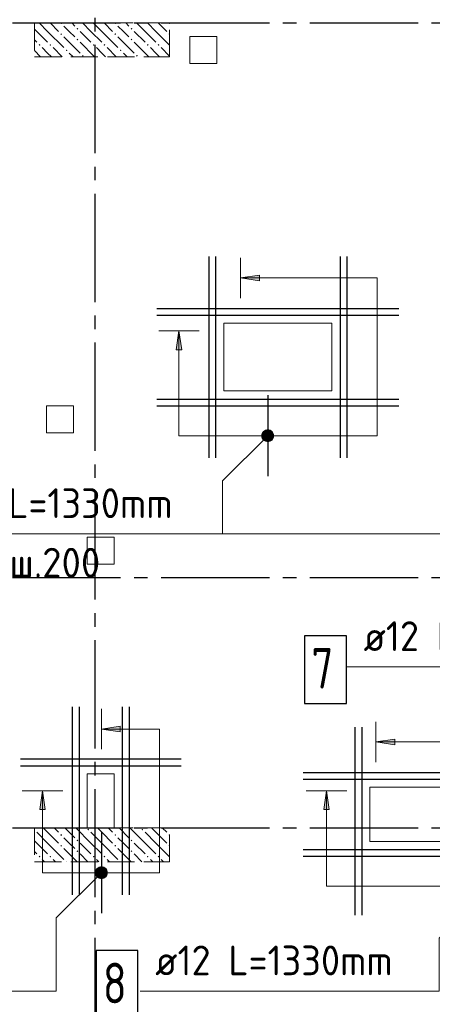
# Model space of a CAD drawing. Header units: millimetres. Extents: x 0 to 59400, y 0 to 42000.
# Tile 12 of 34: x 19254 to 22305, y 25628 to 32906. Entities that reach past the tile are written whole.
import ezdxf

# ---------------------------------------------------------------- set-up
doc = ezdxf.new("R2010")
doc.units = ezdxf.units.MM
doc.linetypes.add('______2', pattern=[270, 200, -70])
doc.linetypes.add('______5', pattern=[1100, 800, -100, 100, -100])
for name, color, linetype, lineweight in [('ЖБ Перекрытие верхний уровень', 7, 'Continuous', 18), ('Обрамление П-обр. равн.', 7, 'Continuous', 25), ('Обрамление П-обр. равн.неравн.', 7, 'Continuous', 25), ('Обрамление проемов стержнями', 7, 'Continuous', 18), ('Позиционная метка номер позиции', 7, 'Continuous', 13)]:
    doc.layers.add(name, color=color, linetype=linetype, lineweight=lineweight)
doc.layers.add('ЖБ Пилон', color=7, linetype='______2', lineweight=13, true_color=0xa0a0a0)
doc.layers.add('Оси', color=7, linetype='______5', lineweight=13, true_color=0x656565)
doc.styles.add('ISOCPEUR', font='txt')

msp = doc.modelspace()

# ---------------------------------------------------------------- hatches: boundary and pattern name
at = {"layer": 'ЖБ Пилон', "linetype": 'Continuous', "lineweight": 18, "transparency": 33554687}
for points in [[(19554.1, 32879.6), (19556.5, 32882), (19564.6, 32882), (19567.1, 32879.6), (19560.6, 32873.1)], [(19674.1, 32839.6), (19680.6, 32846.1), (19687.1, 32839.6), (19680.6, 32833.1)], [(19954.1, 32879.6), (19956.5, 32882), (19964.6, 32882), (19967.1, 32879.6), (19960.6, 32873.1)], [(20074.1, 32839.6), (20080.6, 32846.1), (20087.1, 32839.6), (20080.6, 32833.1)], [(20354.1, 32879.6), (20356.5, 32882), (20362.7, 32882), (20362.7, 32875.2), (20360.6, 32873.1)], [(19554.1, 32799.6), (19560.6, 32806.1), (19567.1, 32799.6), (19560.6, 32793.1)], [(19674.1, 32759.6), (19680.6, 32766.1), (19687.1, 32759.6), (19680.6, 32753.1)], [(19954.1, 32799.6), (19960.6, 32806.1), (19967.1, 32799.6), (19960.6, 32793.1)], [(20074.1, 32759.6), (20080.6, 32766.1), (20087.1, 32759.6), (20080.6, 32753.1)], [(20354.1, 32799.6), (20360.6, 32806.1), (20362.7, 32803.9), (20362.7, 32795.2), (20360.6, 32793.1)], [(19394.1, 32719.6), (19400.6, 32726.1), (19407.1, 32719.6), (19400.6, 32713.1)], [(19474.1, 32719.6), (19480.6, 32726.1), (19487.1, 32719.6), (19480.6, 32713.1)], [(19594.1, 32679.6), (19600.6, 32686.1), (19607.1, 32679.6), (19600.6, 32673.1)], [(19794.1, 32719.6), (19800.6, 32726.1), (19807.1, 32719.6), (19800.6, 32713.1)], [(19874.1, 32719.6), (19880.6, 32726.1), (19887.1, 32719.6), (19880.6, 32713.1)], [(19994.1, 32679.6), (20000.6, 32686.1), (20007.1, 32679.6), (20000.6, 32673.1)], [(20194.1, 32719.6), (20200.6, 32726.1), (20207.1, 32719.6), (20200.6, 32713.1)], [(20274.1, 32719.6), (20280.6, 32726.1), (20287.1, 32719.6), (20280.6, 32713.1)], [(19714.1, 32639.6), (19720.6, 32646.1), (19727.1, 32639.6), (19720.6, 32633.1)], [(20114.1, 32639.6), (20120.6, 32646.1), (20127.1, 32639.6), (20120.6, 32633.1)], [(19362.7, 26923.9), (19367.1, 26919.6), (19362.7, 26915.2)], [(19554.1, 26879.6), (19560.6, 26886.1), (19567.1, 26879.6), (19560.6, 26873.1)], [(19754.1, 26919.6), (19760.6, 26926.1), (19767.1, 26919.6), (19760.6, 26913.1)], [(19954.1, 26879.6), (19960.6, 26886.1), (19967.1, 26879.6), (19960.6, 26873.1)], [(20154.1, 26919.6), (20160.6, 26926.1), (20167.1, 26919.6), (20160.6, 26913.1)], [(20354.1, 26879.6), (20360.6, 26886.1), (20362.7, 26883.9), (20362.7, 26875.2), (20360.6, 26873.1)], [(19554.1, 26799.6), (19560.6, 26806.1), (19567.1, 26799.6), (19560.6, 26793.1)], [(19674.1, 26839.6), (19680.6, 26846.1), (19687.1, 26839.6), (19680.6, 26833.1)], [(19954.1, 26799.6), (19960.6, 26806.1), (19967.1, 26799.6), (19960.6, 26793.1)], [(20074.1, 26839.6), (20080.6, 26846.1), (20087.1, 26839.6), (20080.6, 26833.1)], [(20354.1, 26799.6), (20360.6, 26806.1), (20362.7, 26803.9), (20362.7, 26795.2), (20360.6, 26793.1)], [(19394.1, 26719.6), (19400.6, 26726.1), (19407.1, 26719.6), (19400.6, 26713.1)], [(19474.1, 26719.6), (19480.6, 26726.1), (19487.1, 26719.6), (19480.6, 26713.1)], [(19674.1, 26759.6), (19680.6, 26766.1), (19687.1, 26759.6), (19680.6, 26753.1)], [(19794.1, 26719.6), (19800.6, 26726.1), (19807.1, 26719.6), (19800.6, 26713.1)], [(19874.1, 26719.6), (19880.6, 26726.1), (19887.1, 26719.6), (19880.6, 26713.1)], [(20074.1, 26759.6), (20080.6, 26766.1), (20087.1, 26759.6), (20080.6, 26753.1)], [(20194.1, 26719.6), (20200.6, 26726.1), (20207.1, 26719.6), (20200.6, 26713.1)], [(20274.1, 26719.6), (20280.6, 26726.1), (20287.1, 26719.6), (20280.6, 26713.1)], [(19596.5, 26682), (19600.6, 26686.1), (19604.6, 26682)], [(19996.5, 26682), (20000.6, 26686.1), (20004.6, 26682)]]:
    msp.add_hatch(color=7, dxfattribs=at).paths.add_polyline_path(points, flags=16)
at = {"layer": 'Обрамление П-обр. равн.', "linetype": 'Continuous', "lineweight": 13, "transparency": 33554687}
for points in [[(21027.7, 30977), (20887.7, 30997), (21027.7, 31017)], [(19997.7, 27643), (19857.7, 27663), (19997.7, 27683)], [(22027.7, 27547), (21887.7, 27567), (22027.7, 27587)]]:
    msp.add_hatch(color=7, dxfattribs=at).paths.add_polyline_path(points, flags=16)
for points in [[(20451.7, 30467), (20431.7, 30607), (20411.7, 30467)], [(19441.7, 27067), (19421.7, 27207), (19401.7, 27067)], [(21541.7, 27067), (21521.7, 27207), (21501.7, 27067)]]:
    msp.add_hatch(color=7, dxfattribs=at).paths.add_polyline_path(points)
at = {"layer": 'Позиционная метка номер позиции', "linetype": 'Continuous', "lineweight": 13, "transparency": 33554687}
for points in [[(21119.5, 29799.2), (21055.9, 29862.8), (21044.5, 29842.4)], [(21119.5, 29799.2), (21044.5, 29842.4), (21099.2, 29787.7)], [(21099.2, 29787.7), (21044.5, 29842.4), (21044.5, 29819.5)], [(21131, 29819.5), (21076.3, 29874.3), (21055.9, 29862.8)], [(21131, 29819.5), (21055.9, 29862.8), (21119.5, 29799.2)], [(21131, 29842.4), (21099.2, 29874.3), (21076.3, 29874.3)], [(21131, 29842.4), (21076.3, 29874.3), (21131, 29819.5)], [(21099.2, 29874.3), (21131, 29842.4), (21119.5, 29862.8)], [(21099.2, 29787.7), (21044.5, 29819.5), (21076.3, 29787.7)], [(21076.3, 29787.7), (21044.5, 29819.5), (21055.9, 29799.2)], [(19901, 26589.5), (19846.3, 26644.3), (19825.9, 26632.8)], [(19901, 26612.5), (19869.2, 26644.3), (19846.3, 26644.3)], [(19901, 26612.5), (19846.3, 26644.3), (19901, 26589.5)], [(19869.2, 26644.3), (19901, 26612.5), (19889.6, 26632.8)], [(19889.6, 26569.2), (19825.9, 26632.8), (19814.5, 26612.5)], [(19889.6, 26569.2), (19814.5, 26612.5), (19869.2, 26557.7)], [(19869.2, 26557.7), (19814.5, 26612.5), (19814.5, 26589.5)], [(19869.2, 26557.7), (19814.5, 26589.5), (19846.3, 26557.7)], [(19846.3, 26557.7), (19814.5, 26589.5), (19825.9, 26569.2)], [(19901, 26589.5), (19825.9, 26632.8), (19889.6, 26569.2)]]:
    msp.add_hatch(color=7, dxfattribs=at).paths.add_polyline_path(points)

# ---------------------------------------------------------------- linework, layer by layer
at = {"layer": 'ЖБ Перекрытие верхний уровень', "color": 7, "linetype": 'Continuous', "lineweight": 18, "transparency": 33554687}
for p, q in [((20712.7, 32782), (20512.7, 32782)), ((20512.7, 32782), (20512.7, 32582)), ((20712.7, 32582), (20712.7, 32782)), ((20512.7, 32582), (20712.7, 32582)), ((21562.7, 30662), (20762.7, 30662)), ((20762.7, 30662), (20762.7, 30162)), ((21562.7, 30162), (21562.7, 30662)), ((20762.7, 30162), (21562.7, 30162)), ((19652.7, 30052), (19452.7, 30052)), ((19452.7, 30052), (19452.7, 29852)), ((19652.7, 29852), (19652.7, 30052)), ((19452.7, 29852), (19652.7, 29852)), ((19952.7, 29082), (19752.7, 29082)), ((19752.7, 29082), (19752.7, 28882)), ((19952.7, 28882), (19952.7, 29082)), ((19752.7, 28882), (19952.7, 28882)), ((19952.7, 27332), (19752.7, 27332)), ((19752.7, 27332), (19752.7, 26932)), ((19952.7, 26932), (19952.7, 27332)), ((23692.7, 27232), (21842.7, 27232)), ((21842.7, 27232), (21842.7, 26832)), ((19752.7, 26932), (19952.7, 26932)), ((21842.7, 26832), (23692.7, 26832))]:
    msp.add_line(p, q, dxfattribs=at)
at = {"layer": 'ЖБ Пилон', "color": 253, "linetype": '______2', "lineweight": 13, "true_color": 0xa0a0a0, "transparency": 33554687}
for p, q in [((20362.7, 32882), (19362.7, 32882)), ((19362.7, 32882), (19362.7, 32632)), ((20362.7, 32632), (20362.7, 32882)), ((19362.7, 32632), (20362.7, 32632)), ((20362.7, 26932), (19362.7, 26932)), ((19362.7, 26932), (19362.7, 26682)), ((20362.7, 26682), (20362.7, 26932)), ((19362.7, 26682), (20362.7, 26682))]:
    msp.add_line(p, q, dxfattribs=at)
at = {"layer": 'ЖБ Пилон', "color": 9, "linetype": 'Continuous', "lineweight": 18, "true_color": 0xc7c7c7, "transparency": 33554687}
for p, q in [((19380.6, 32819.6), (19362.7, 32837.4)), ((19398.1, 32882), (19460.6, 32819.6)), ((19478.1, 32882), (19540.6, 32819.6)), ((19620.6, 32819.6), (19580.6, 32859.6)), ((19638.1, 32882), (19660.6, 32859.6)), ((19780.6, 32819.6), (19718.1, 32882)), ((19798.1, 32882), (19860.6, 32819.6)), ((19878.1, 32882), (19940.6, 32819.6)), ((20020.6, 32819.6), (19980.6, 32859.6)), ((20038.1, 32882), (20060.6, 32859.6)), ((20180.6, 32819.6), (20118.1, 32882)), ((20198.1, 32882), (20260.6, 32819.6)), ((20278.1, 32882), (20340.6, 32819.6)), ((19362.7, 32757.4), (19380.6, 32739.6)), ((19380.6, 32819.6), (19460.6, 32739.6)), ((19460.6, 32819.6), (19580.6, 32699.6)), ((19580.6, 32779.6), (19700.6, 32659.6)), ((19660.6, 32779.6), (19620.6, 32819.6)), ((19700.6, 32819.6), (19780.6, 32739.6)), ((19780.6, 32819.6), (19860.6, 32739.6)), ((19860.6, 32819.6), (19980.6, 32699.6)), ((19980.6, 32779.6), (20100.6, 32659.6)), ((20060.6, 32779.6), (20020.6, 32819.6)), ((20100.6, 32819.6), (20180.6, 32739.6)), ((20180.6, 32819.6), (20260.6, 32739.6)), ((20260.6, 32819.6), (20362.7, 32717.4)), ((19460.6, 32659.6), (19420.6, 32699.6)), ((19500.6, 32699.6), (19568.1, 32632)), ((19700.6, 32739.6), (19808.1, 32632)), ((19860.6, 32659.6), (19820.6, 32699.6)), ((19900.6, 32699.6), (19968.1, 32632)), ((20100.6, 32739.6), (20208.1, 32632)), ((20260.6, 32659.6), (20220.6, 32699.6)), ((20300.6, 32699.6), (20362.7, 32637.4)), ((19362.7, 32677.4), (19408.1, 32632)), ((19488.1, 32632), (19460.6, 32659.6)), ((19620.6, 32659.6), (19648.1, 32632)), ((19888.1, 32632), (19860.6, 32659.6)), ((20020.6, 32659.6), (20048.1, 32632)), ((20288.1, 32632), (20260.6, 32659.6)), ((19460.6, 26899.6), (19428.1, 26932)), ((19508.1, 26932), (19540.6, 26899.6)), ((19588.1, 26932), (19660.6, 26859.6)), ((19780.6, 26819.6), (19668.1, 26932)), ((19860.6, 26899.6), (19828.1, 26932)), ((19908.1, 26932), (19940.6, 26899.6)), ((19988.1, 26932), (20060.6, 26859.6)), ((20180.6, 26819.6), (20068.1, 26932)), ((20260.6, 26899.6), (20228.1, 26932)), ((20308.1, 26932), (20340.6, 26899.6)), ((19380.6, 26899.6), (19460.6, 26819.6)), ((19460.6, 26899.6), (19540.6, 26819.6)), ((19620.6, 26819.6), (19580.6, 26859.6)), ((19780.6, 26899.6), (19860.6, 26819.6)), ((19860.6, 26899.6), (19940.6, 26819.6)), ((20020.6, 26819.6), (19980.6, 26859.6)), ((20180.6, 26899.6), (20260.6, 26819.6)), ((20260.6, 26899.6), (20340.6, 26819.6)), ((19380.6, 26819.6), (19362.7, 26837.4)), ((19380.6, 26819.6), (19460.6, 26739.6)), ((19460.6, 26819.6), (19580.6, 26699.6)), ((19660.6, 26779.6), (19620.6, 26819.6)), ((19700.6, 26819.6), (19780.6, 26739.6)), ((19780.6, 26819.6), (19860.6, 26739.6)), ((19860.6, 26819.6), (19980.6, 26699.6)), ((20060.6, 26779.6), (20020.6, 26819.6)), ((20100.6, 26819.6), (20180.6, 26739.6)), ((20180.6, 26819.6), (20260.6, 26739.6)), ((20260.6, 26819.6), (20362.7, 26717.4)), ((19362.7, 26757.4), (19380.6, 26739.6)), ((19580.6, 26779.6), (19678.1, 26682)), ((19700.6, 26739.6), (19758.1, 26682)), ((19980.6, 26779.6), (20078.1, 26682)), ((20100.6, 26739.6), (20158.1, 26682)), ((19438.1, 26682), (19420.6, 26699.6)), ((19500.6, 26699.6), (19518.1, 26682)), ((19838.1, 26682), (19820.6, 26699.6)), ((19900.6, 26699.6), (19918.1, 26682)), ((20238.1, 26682), (20220.6, 26699.6)), ((20300.6, 26699.6), (20318.1, 26682))]:
    msp.add_line(p, q, dxfattribs=at)
at = {"layer": 'Обрамление П-обр. равн.', "color": 251, "linetype": 'Continuous', "lineweight": 13, "true_color": 0x494949, "transparency": 33554687}
for p, q in [((20887.7, 30847), (20887.7, 31147)), ((20887.7, 30997), (21027.7, 31017)), ((21027.7, 31017), (21027.7, 30977)), ((20887.7, 30997), (20887.7, 30997)), ((20887.7, 30997), (20887.7, 30997)), ((20887.7, 30997), (20887.7, 30997)), ((21027.7, 30977), (20887.7, 30997)), ((21027.7, 30997), (21037.7, 30997)), ((20581.7, 30607), (20281.7, 30607)), ((20431.7, 30607), (20411.7, 30467)), ((20431.7, 30607), (20431.7, 30607)), ((20431.7, 30607), (20431.7, 30607)), ((20431.7, 30607), (20431.7, 30607)), ((20451.7, 30467), (20431.7, 30607)), ((20411.7, 30467), (20451.7, 30467)), ((20431.7, 30467), (20431.7, 30457)), ((19857.7, 27513), (19857.7, 27813)), ((19857.7, 27663), (19997.7, 27683)), ((19857.7, 27663), (19857.7, 27663)), ((19857.7, 27663), (19857.7, 27663)), ((19857.7, 27663), (19857.7, 27663)), ((19997.7, 27643), (19857.7, 27663)), ((19997.7, 27683), (19997.7, 27643)), ((19997.7, 27663), (20007.7, 27663)), ((21887.7, 27417), (21887.7, 27717)), ((21887.7, 27567), (22027.7, 27587)), ((22027.7, 27587), (22027.7, 27547)), ((21887.7, 27567), (21887.7, 27567)), ((21887.7, 27567), (21887.7, 27567)), ((21887.7, 27567), (21887.7, 27567)), ((22027.7, 27547), (21887.7, 27567)), ((22027.7, 27567), (22037.7, 27567)), ((19571.7, 27207), (19271.7, 27207)), ((19421.7, 27207), (19401.7, 27067)), ((19421.7, 27207), (19421.7, 27207)), ((19421.7, 27207), (19421.7, 27207)), ((19421.7, 27207), (19421.7, 27207)), ((19441.7, 27067), (19421.7, 27207)), ((21671.7, 27207), (21371.7, 27207)), ((21521.7, 27207), (21501.7, 27067)), ((21521.7, 27207), (21521.7, 27207)), ((21521.7, 27207), (21521.7, 27207)), ((21521.7, 27207), (21521.7, 27207)), ((21541.7, 27067), (21521.7, 27207)), ((19401.7, 27067), (19441.7, 27067)), ((19421.7, 27067), (19421.7, 27057)), ((21501.7, 27067), (21541.7, 27067)), ((21521.7, 27067), (21521.7, 27057))]:
    msp.add_line(p, q, dxfattribs=at)
at = {"layer": 'Обрамление П-обр. равн.', "color": 7, "linetype": 'Continuous', "lineweight": 25, "transparency": 33554687}
for p, q in [((21087.7, 30131), (21087.7, 29531)), ((19857.7, 26901), (19857.7, 26301))]:
    msp.add_line(p, q, dxfattribs=at)
at = {"layer": 'Обрамление П-обр. равн.', "color": 251, "linetype": 'Continuous', "lineweight": 13, "true_color": 0x494949, "transparency": 33554687}
for points in [[(20887.7, 30997), (21897.7, 30997), (21897.7, 29831), (20431.7, 29831), (20431.7, 30607)], [(19857.7, 27663), (20287.7, 27663), (20287.7, 26601), (19421.7, 26601), (19421.7, 27207)], [(21887.7, 27567), (24027.7, 27567), (24027.7, 26501), (21521.7, 26501), (21521.7, 27207)]]:
    msp.add_lwpolyline(points, dxfattribs=at)
at = {"layer": 'Обрамление П-обр. равн.', "color": 7, "linetype": 'Continuous', "lineweight": 25, "transparency": 33554687}
msp.add_lwpolyline([(19818.4, 25525), (20128.4, 25525), (20128.4, 26025), (19818.4, 26025), (19818.4, 25525)], dxfattribs=at)
at = {"layer": 'Обрамление П-обр. равн.неравн.', "color": 7, "linetype": 'Continuous', "lineweight": 25, "transparency": 33554687}
msp.add_lwpolyline([(21360.1, 27851.7), (21670.1, 27851.7), (21670.1, 28351.7), (21360.1, 28351.7), (21360.1, 27851.7)], dxfattribs=at)
at = {"layer": 'Обрамление проемов стержнями', "color": 7, "linetype": 'Continuous', "lineweight": 25, "transparency": 33554687}
for p, q in [((20652.7, 31156), (20652.7, 29668)), ((20652.7, 31156), (20652.7, 29668)), ((20702.7, 31156), (20702.7, 29668)), ((20702.7, 31156), (20702.7, 29668)), ((21622.7, 31156), (21622.7, 29668)), ((21622.7, 31156), (21622.7, 29668)), ((21672.7, 31156), (21672.7, 29668)), ((21672.7, 31156), (21672.7, 29668)), ((20268.7, 30772), (22056.7, 30772)), ((20268.7, 30772), (22056.7, 30772)), ((20268.7, 30722), (22056.7, 30722)), ((20268.7, 30722), (22056.7, 30722)), ((20268.7, 30102), (22056.7, 30102)), ((20268.7, 30102), (22056.7, 30102)), ((20268.7, 30052), (22056.7, 30052)), ((20268.7, 30052), (22056.7, 30052)), ((19642.7, 27826), (19642.7, 26438)), ((19642.7, 27826), (19642.7, 26438)), ((19692.7, 27826), (19692.7, 26438)), ((19692.7, 27826), (19692.7, 26438)), ((20012.7, 27826), (20012.7, 26438)), ((20012.7, 27826), (20012.7, 26438)), ((20062.7, 27826), (20062.7, 26438)), ((20062.7, 27826), (20062.7, 26438)), ((21732.7, 27676), (21732.7, 26288)), ((21732.7, 27676), (21732.7, 26288)), ((21782.7, 27676), (21782.7, 26288)), ((21782.7, 27676), (21782.7, 26288)), ((19258.7, 27442), (20446.7, 27442)), ((19258.7, 27442), (20446.7, 27442)), ((19258.7, 27392), (20446.7, 27392)), ((19258.7, 27392), (20446.7, 27392)), ((21348.7, 27342), (24186.7, 27342)), ((21348.7, 27342), (24186.7, 27342)), ((21348.7, 27292), (24186.7, 27292)), ((21348.7, 27292), (24186.7, 27292)), ((21348.7, 26772), (24186.7, 26772)), ((21348.7, 26772), (24186.7, 26772)), ((21348.7, 26722), (24186.7, 26722)), ((21348.7, 26722), (24186.7, 26722))]:
    msp.add_line(p, q, dxfattribs=at)
at = {"layer": 'Оси', "color": 8, "linetype": '______5', "lineweight": -3, "transparency": 33554687}
for p, q in [((19812.7, 16519.3), (19812.7, 38804.6)), ((3800, 32882), (27445.3, 32882)), ((3800, 28782), (38610, 28782)), ((3800, 26932), (38610, 26932))]:
    msp.add_line(p, q, dxfattribs=at)
at = {"layer": 'Позиционная метка номер позиции', "color": 7, "linetype": 'Continuous', "lineweight": 13, "transparency": 33554687}
for p, q in [((21055.9, 29862.8), (21055.9, 29862.8)), ((21119.5, 29862.8), (21119.5, 29862.8)), ((21055.9, 29799.2), (21055.9, 29799.2)), ((21119.5, 29799.2), (21119.5, 29799.2)), ((19825.9, 26632.8), (19825.9, 26632.8)), ((19825.9, 26569.2), (19825.9, 26569.2)), ((19889.6, 26632.8), (19889.6, 26632.8)), ((19889.6, 26569.2), (19889.6, 26569.2))]:
    msp.add_line(p, q, dxfattribs=at)
for points in [[(23527.7, 31051), (23194.4, 30717.7), (23194.4, 29105), (20754.4, 29105)], [(21087.7, 29831), (20754.4, 29497.7), (20754.4, 29105), (18543.4, 29105)], [(24507.7, 29637.7), (24841.1, 29304.4), (24841.1, 28121.7), (21672.1, 28121.7)], [(19857.7, 26601), (19524.4, 26267.7), (19524.4, 25725), (17313.4, 25725)], [(22687.7, 26451), (22354.4, 26117.7), (22354.4, 25725), (20143.4, 25725)]]:
    msp.add_lwpolyline(points, dxfattribs=at)
for centre in [(21087.7, 29831), (19857.7, 26601)]:
    msp.add_circle(centre, 45, dxfattribs=at)

# ---------------------------------------------------------------- texts
at = {"layer": 'Обрамление П-обр. равн.', "color": 7, "linetype": 'Continuous', "lineweight": 13, "transparency": 33554687, "attachment_point": 7, "style": 'ISOCPEUR'}
for s, insert, char_height, width in [('\\W0.94;ø12 L=1330mm ', (18627.6, 29222.3), 220, 2104.383), ('\\W0.95;ш.200 ', (19177.6, 28782.3), 220, 962.122), ('\\W0.94;ø12 L=1330mm ', (17445.7, 25842.3), 220, 2104.376), ('\\W0.94;ø12 L=1330mm ', (20255.4, 25842.3), 220, 2104.383), ('\\W0.78;8', (19868.4, 25635), 300, 326.407)]:
    msp.add_mtext(s, dxfattribs=dict(at, insert=insert, char_height=char_height, width=width))
at = {"layer": 'Обрамление П-обр. равн.неравн.', "color": 7, "linetype": 'Continuous', "lineweight": 13, "transparency": 33554687, "attachment_point": 7, "style": 'ISOCPEUR'}
for s, insert, char_height, width in [('\\W0.94;ø12 L=1830mm ', (21796.1, 28239.1), 220, 2104.376), ('\\W0.78;7', (21410.1, 27961.7), 300, 326.407)]:
    msp.add_mtext(s, dxfattribs=dict(at, insert=insert, char_height=char_height, width=width))

doc.saveas('drawing.dxf')
